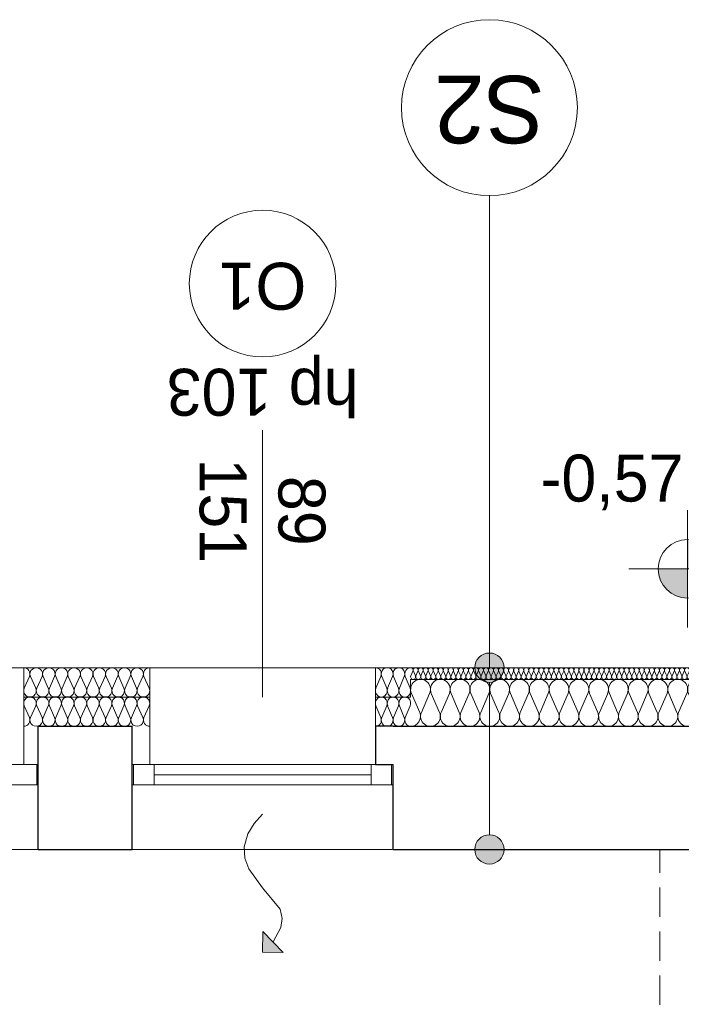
# Model space of a CAD drawing. Extents: x -440864 to -355682, y 13652 to 155872.
# Tile 120 of 179: x -372845 to -370588, y 36145 to 39502. Entities that reach past the tile are written whole.
import ezdxf

# ---------------------------------------------------------------- set-up
doc = ezdxf.new("R2010")
doc.units = 0
doc.header["$MEASUREMENT"] = 0
doc.linetypes.add('Krawędzie ukryte', pattern=[150, 100, -50])
for name, color, linetype in [('#podkład', 252, 'Continuous'), ('A-Okna', 252, 'Continuous'), ('Arch ocieplenie', 252, 'Continuous'), ('Arch opisy', 252, 'Continuous'), ('Inwent Izolacje', 252, 'Continuous'), ('INWENT RZĘDNE', 252, 'Continuous')]:
    doc.layers.add(name, color=color, linetype=linetype)
for name, color, linetype, lineweight in [('A-Okna_Nr_Pióra__9', 252, 'Continuous', 13), ('Arch ocieplenie_Nr_Pióra__9', 252, 'Continuous', 13), ('Arch opisy okien_Nr_Pióra__9', 252, 'Continuous', 13), ('Arch opisy_Nr_Pióra__1', 252, 'Continuous', 25), ('Arch opisy_Nr_Pióra__21', 252, 'Continuous', 9), ('Arch opisy_Nr_Pióra__9', 252, 'Continuous', 13), ('Arch wykończenie_Nr_Pióra__3', 252, 'Continuous', 18), ('Inwent Izolacje_Nr_Pióra__2', 252, 'Continuous', 13), ('INWENT RZĘDNE_Nr_Pióra__21', 252, 'Continuous', 9), ('INWENT. OKNA_Nr_Pióra__21', 252, 'Continuous', 9), ('INWENT. OKNA_Nr_Pióra__5', 252, 'Continuous', 13), ('INWENT.ŚCIANY_Nr_Pióra__1', 252, 'Continuous', 25), ('INWENT.ŚCIANY_Nr_Pióra__2', 252, 'Continuous', 13), ('INWENT.ŚCIANY_Nr_Pióra__21', 252, 'Continuous', 9), ('Istniejące stropy_Nr_Pióra__5', 252, 'Continuous', 13)]:
    doc.layers.add(name, color=color, linetype=linetype, lineweight=lineweight)
doc.styles.add('GENERATED_STYLE_10', font='arial.ttf')
doc.styles.add('GENERATED_STYLE_2', font='txt')
doc.styles.add('GENERATED_STYLE_5', font='txt')

# ---------------------------------------------------------------- blocks, each defined once
blk = doc.blocks.new('Izolacja cieplna 14_21', base_point=(-419904.9, 37292.6))
at = {"layer": 'Arch ocieplenie_Nr_Pióra__9', "linetype": 'Continuous'}
for p, q in [((-420977.1, 37280.7), (-420984.2, 37264.5)), ((-420968.5, 37264.5), (-420975.7, 37280.7)), ((-420960, 37280.7), (-420967.1, 37264.5)), ((-420951.4, 37264.5), (-420958.5, 37280.7)), ((-420942.8, 37280.7), (-420949.9, 37264.5)), ((-420934.2, 37264.5), (-420941.4, 37280.7)), ((-420925.7, 37280.7), (-420932.8, 37264.5)), ((-420917.1, 37264.5), (-420924.2, 37280.7)), ((-420908.5, 37280.7), (-420915.7, 37264.5)), ((-420900, 37264.5), (-420907.1, 37280.7)), ((-420891.4, 37280.7), (-420898.5, 37264.5)), ((-420882.8, 37264.5), (-420889.9, 37280.7)), ((-420874.2, 37280.7), (-420881.4, 37264.5)), ((-420865.7, 37264.5), (-420872.8, 37280.7)), ((-420857.1, 37280.7), (-420864.2, 37264.5)), ((-420848.5, 37264.5), (-420855.7, 37280.7)), ((-420840, 37280.7), (-420847.1, 37264.5)), ((-420831.4, 37264.5), (-420838.5, 37280.7)), ((-420822.8, 37280.7), (-420829.9, 37264.5)), ((-420814.2, 37264.5), (-420821.4, 37280.7)), ((-420805.7, 37280.7), (-420812.8, 37264.5)), ((-420797.1, 37264.5), (-420804.2, 37280.7)), ((-420788.5, 37280.7), (-420795.7, 37264.5)), ((-420780, 37264.5), (-420787.1, 37280.7)), ((-420771.4, 37280.7), (-420778.5, 37264.5)), ((-420762.8, 37264.5), (-420769.9, 37280.7)), ((-420754.2, 37280.7), (-420761.4, 37264.5)), ((-420745.7, 37264.5), (-420752.8, 37280.7)), ((-420737.1, 37280.7), (-420744.2, 37264.5)), ((-420728.5, 37264.5), (-420735.7, 37280.7)), ((-420720, 37280.7), (-420727.1, 37264.5)), ((-420711.4, 37264.5), (-420718.5, 37280.7)), ((-420702.8, 37280.7), (-420709.9, 37264.5)), ((-420694.2, 37264.5), (-420701.4, 37280.7)), ((-420685.7, 37280.7), (-420692.8, 37264.5)), ((-420677.1, 37264.5), (-420684.2, 37280.7)), ((-420668.5, 37280.7), (-420675.7, 37264.5)), ((-420660, 37264.5), (-420667.1, 37280.7)), ((-420651.4, 37280.7), (-420658.5, 37264.5)), ((-420642.8, 37264.5), (-420649.9, 37280.7)), ((-420634.2, 37280.7), (-420641.4, 37264.5)), ((-420625.7, 37264.5), (-420632.8, 37280.7)), ((-420617.1, 37280.7), (-420624.2, 37264.5)), ((-420608.5, 37264.5), (-420615.7, 37280.7)), ((-420600, 37280.7), (-420607.1, 37264.5)), ((-420591.4, 37264.5), (-420598.5, 37280.7)), ((-420582.8, 37280.7), (-420589.9, 37264.5)), ((-420574.2, 37264.5), (-420581.4, 37280.7)), ((-420565.7, 37280.7), (-420572.8, 37264.5)), ((-420557.1, 37264.5), (-420564.2, 37280.7)), ((-420548.5, 37280.7), (-420555.7, 37264.5)), ((-420540, 37264.5), (-420547.1, 37280.7)), ((-420531.4, 37280.7), (-420538.5, 37264.5)), ((-420522.8, 37264.5), (-420529.9, 37280.7)), ((-420514.2, 37280.7), (-420521.4, 37264.5)), ((-420505.7, 37264.5), (-420512.8, 37280.7)), ((-420497.1, 37280.7), (-420504.2, 37264.5)), ((-420488.5, 37264.5), (-420495.7, 37280.7)), ((-420480, 37280.7), (-420487.1, 37264.5)), ((-420471.4, 37264.5), (-420478.5, 37280.7)), ((-420462.8, 37280.7), (-420469.9, 37264.5)), ((-420454.2, 37264.5), (-420461.4, 37280.7)), ((-420445.7, 37280.7), (-420452.8, 37264.5)), ((-420437.1, 37264.5), (-420444.2, 37280.7)), ((-420428.5, 37280.7), (-420435.7, 37264.5)), ((-420420, 37264.5), (-420427.1, 37280.7)), ((-420411.4, 37280.7), (-420418.5, 37264.5)), ((-420402.8, 37264.5), (-420409.9, 37280.7)), ((-420394.2, 37280.7), (-420401.4, 37264.5)), ((-420385.7, 37264.5), (-420392.8, 37280.7)), ((-420377.1, 37280.7), (-420384.2, 37264.5)), ((-420368.5, 37264.5), (-420375.7, 37280.7)), ((-420360, 37280.7), (-420367.1, 37264.5)), ((-420351.4, 37264.5), (-420358.5, 37280.7)), ((-420342.8, 37280.7), (-420349.9, 37264.5)), ((-420334.2, 37264.5), (-420341.4, 37280.7)), ((-420325.7, 37280.7), (-420332.8, 37264.5)), ((-420317.1, 37264.5), (-420324.2, 37280.7)), ((-420308.5, 37280.7), (-420315.7, 37264.5)), ((-420300, 37264.5), (-420307.1, 37280.7)), ((-420291.4, 37280.7), (-420298.5, 37264.5)), ((-420282.8, 37264.5), (-420289.9, 37280.7)), ((-420274.2, 37280.7), (-420281.4, 37264.5)), ((-420265.7, 37264.5), (-420272.8, 37280.7)), ((-420257.1, 37280.7), (-420264.2, 37264.5)), ((-420248.5, 37264.5), (-420255.7, 37280.7)), ((-420240, 37280.7), (-420247.1, 37264.5)), ((-420231.4, 37264.5), (-420238.5, 37280.7)), ((-420222.8, 37280.7), (-420229.9, 37264.5)), ((-420214.2, 37264.5), (-420221.4, 37280.7)), ((-420205.7, 37280.7), (-420212.8, 37264.5)), ((-420197.1, 37264.5), (-420204.2, 37280.7)), ((-420188.5, 37280.7), (-420195.7, 37264.5)), ((-420180, 37264.5), (-420187.1, 37280.7)), ((-420171.4, 37280.7), (-420178.5, 37264.5)), ((-420162.8, 37264.5), (-420169.9, 37280.7)), ((-420154.2, 37280.7), (-420161.4, 37264.5)), ((-420145.7, 37264.5), (-420152.8, 37280.7)), ((-420137.1, 37280.7), (-420144.2, 37264.5)), ((-420128.5, 37264.5), (-420135.7, 37280.7)), ((-420120, 37280.7), (-420127.1, 37264.5)), ((-420111.4, 37264.5), (-420118.5, 37280.7)), ((-420102.8, 37280.7), (-420109.9, 37264.5)), ((-420094.2, 37264.5), (-420101.4, 37280.7)), ((-420085.7, 37280.7), (-420092.8, 37264.5)), ((-420077.1, 37264.5), (-420084.2, 37280.7)), ((-420068.5, 37280.7), (-420075.7, 37264.5)), ((-420060, 37264.5), (-420067.1, 37280.7)), ((-420051.4, 37280.7), (-420058.5, 37264.5)), ((-420042.8, 37264.5), (-420049.9, 37280.7)), ((-420034.2, 37280.7), (-420041.4, 37264.5)), ((-420025.7, 37264.5), (-420032.8, 37280.7)), ((-420017.1, 37280.7), (-420024.2, 37264.5)), ((-420008.5, 37264.5), (-420015.7, 37280.7)), ((-420000, 37280.7), (-420007.1, 37264.5)), ((-419991.4, 37264.5), (-419998.5, 37280.7)), ((-419982.8, 37280.7), (-419989.9, 37264.5)), ((-419974.2, 37264.5), (-419981.4, 37280.7)), ((-419965.7, 37280.7), (-419972.8, 37264.5)), ((-419957.1, 37264.5), (-419964.2, 37280.7)), ((-419948.5, 37280.7), (-419955.7, 37264.5)), ((-419940, 37264.5), (-419947.1, 37280.7)), ((-419931.4, 37280.7), (-419938.5, 37264.5)), ((-419922.8, 37264.5), (-419929.9, 37280.7)), ((-419914.2, 37280.7), (-419921.4, 37264.5)), ((-419905.7, 37264.5), (-419912.8, 37280.7))]:
    blk.add_line(p, q, dxfattribs=at)
for centre, start_param, end_param in [((-420984.9, 37284.1), 2.7288, 4.712389), ((-420967.8, 37284.1), 2.7288, 6.695979), ((-420950.7, 37284.1), 2.7288, 6.695979), ((-420933.5, 37284.1), 2.7288, 6.695979), ((-420916.4, 37284.1), 2.7288, 6.695979), ((-420899.2, 37284.1), 2.7288, 6.695979), ((-420882.1, 37284.1), 2.7288, 6.695979), ((-420864.9, 37284.1), 2.7288, 6.695979), ((-420847.8, 37284.1), 2.7288, 6.695979), ((-420830.7, 37284.1), 2.7288, 6.695979), ((-420813.5, 37284.1), 2.7288, 6.695979), ((-420796.4, 37284.1), 2.7288, 6.695979), ((-420779.2, 37284.1), 2.7288, 6.695979), ((-420762.1, 37284.1), 2.7288, 6.695979), ((-420744.9, 37284.1), 2.7288, 6.695979), ((-420727.8, 37284.1), 2.7288, 6.695979), ((-420710.7, 37284.1), 2.7288, 6.695979), ((-420693.5, 37284.1), 2.7288, 6.695979), ((-420676.4, 37284.1), 2.7288, 6.695979), ((-420659.2, 37284.1), 2.7288, 6.695979), ((-420642.1, 37284.1), 2.7288, 6.695979), ((-420624.9, 37284.1), 2.7288, 6.695979), ((-420607.8, 37284.1), 2.7288, 6.695979), ((-420590.7, 37284.1), 2.7288, 6.695979), ((-420573.5, 37284.1), 2.7288, 6.695979), ((-420556.4, 37284.1), 2.7288, 6.695979), ((-420539.2, 37284.1), 2.7288, 6.695979), ((-420522.1, 37284.1), 2.7288, 6.695979), ((-420504.9, 37284.1), 2.7288, 6.695979), ((-420487.8, 37284.1), 2.7288, 6.695979), ((-420470.7, 37284.1), 2.7288, 6.695979), ((-420453.5, 37284.1), 2.7288, 6.695979), ((-420436.4, 37284.1), 2.7288, 6.695979), ((-420419.2, 37284.1), 2.7288, 6.695979), ((-420402.1, 37284.1), 2.7288, 6.695979), ((-420384.9, 37284.1), 2.7288, 6.695979), ((-420367.8, 37284.1), 2.7288, 6.695979), ((-420350.7, 37284.1), 2.7288, 6.695979), ((-420333.5, 37284.1), 2.7288, 6.695979), ((-420316.4, 37284.1), 2.7288, 6.695979), ((-420299.2, 37284.1), 2.7288, 6.695979), ((-420282.1, 37284.1), 2.7288, 6.695979), ((-420264.9, 37284.1), 2.7288, 6.695979), ((-420247.8, 37284.1), 2.7288, 6.695979), ((-420230.7, 37284.1), 2.7288, 6.695979), ((-420213.5, 37284.1), 2.7288, 6.695979), ((-420196.4, 37284.1), 2.7288, 6.695979), ((-420179.2, 37284.1), 2.7288, 6.695979), ((-420162.1, 37284.1), 2.7288, 6.695979), ((-420144.9, 37284.1), 2.7288, 6.695979), ((-420127.8, 37284.1), 2.7288, 6.695979), ((-420110.7, 37284.1), 2.7288, 6.695979), ((-420093.5, 37284.1), 2.7288, 6.695979), ((-420076.4, 37284.1), 2.7288, 6.695979), ((-420059.2, 37284.1), 2.7288, 6.695979), ((-420042.1, 37284.1), 2.7288, 6.695979), ((-420024.9, 37284.1), 2.7288, 6.695979), ((-420007.8, 37284.1), 2.7288, 6.695979), ((-419990.7, 37284.1), 2.7288, 6.695979), ((-419973.5, 37284.1), 2.7288, 6.695979), ((-419956.4, 37284.1), 2.7288, 6.695979), ((-419939.2, 37284.1), 2.7288, 6.695979), ((-419922.1, 37284.1), 2.7288, 6.695979), ((-419904.9, 37284.1), 4.712389, 6.695979), ((-420976.4, 37261.1), 5.870392, 9.837571), ((-420959.2, 37261.1), 5.870392, 9.837571), ((-420942.1, 37261.1), 5.870392, 9.837571), ((-420924.9, 37261.1), 5.870392, 9.837571), ((-420907.8, 37261.1), 5.870392, 9.837571), ((-420890.7, 37261.1), 5.870392, 9.837571), ((-420873.5, 37261.1), 5.870392, 9.837571), ((-420856.4, 37261.1), 5.870392, 9.837571), ((-420839.2, 37261.1), 5.870392, 9.837571), ((-420822.1, 37261.1), 5.870392, 9.837571), ((-420804.9, 37261.1), 5.870392, 9.837571), ((-420787.8, 37261.1), 5.870392, 9.837571), ((-420770.7, 37261.1), 5.870392, 9.837571), ((-420753.5, 37261.1), 5.870392, 9.837571), ((-420736.4, 37261.1), 5.870392, 9.837571), ((-420719.2, 37261.1), 5.870392, 9.837571), ((-420702.1, 37261.1), 5.870392, 9.837571), ((-420684.9, 37261.1), 5.870392, 9.837571), ((-420667.8, 37261.1), 5.870392, 9.837571), ((-420650.7, 37261.1), 5.870392, 9.837571), ((-420633.5, 37261.1), 5.870392, 9.837571), ((-420616.4, 37261.1), 5.870392, 9.837571), ((-420599.2, 37261.1), 5.870392, 9.837571), ((-420582.1, 37261.1), 5.870392, 9.837571), ((-420564.9, 37261.1), 5.870392, 9.837571), ((-420547.8, 37261.1), 5.870392, 9.837571), ((-420530.7, 37261.1), 5.870392, 9.837571), ((-420513.5, 37261.1), 5.870392, 9.837571), ((-420496.4, 37261.1), 5.870392, 9.837571), ((-420479.2, 37261.1), 5.870392, 9.837571), ((-420462.1, 37261.1), 5.870392, 9.837571), ((-420444.9, 37261.1), 5.870392, 9.837571), ((-420427.8, 37261.1), 5.870392, 9.837571), ((-420410.7, 37261.1), 5.870392, 9.837571), ((-420393.5, 37261.1), 5.870392, 9.837571), ((-420376.4, 37261.1), 5.870392, 9.837571), ((-420359.2, 37261.1), 5.870392, 9.837571), ((-420342.1, 37261.1), 5.870392, 9.837571), ((-420324.9, 37261.1), 5.870392, 9.837571), ((-420307.8, 37261.1), 5.870392, 9.837571), ((-420290.7, 37261.1), 5.870392, 9.837571), ((-420273.5, 37261.1), 5.870392, 9.837571), ((-420256.4, 37261.1), 5.870392, 9.837571), ((-420239.2, 37261.1), 5.870392, 9.837571), ((-420222.1, 37261.1), 5.870392, 9.837571), ((-420204.9, 37261.1), 5.870392, 9.837571), ((-420187.8, 37261.1), 5.870392, 9.837571), ((-420170.7, 37261.1), 5.870392, 9.837571), ((-420153.5, 37261.1), 5.870392, 9.837571), ((-420136.4, 37261.1), 5.870392, 9.837571), ((-420119.2, 37261.1), 5.870392, 9.837571), ((-420102.1, 37261.1), 5.870392, 9.837571), ((-420084.9, 37261.1), 5.870392, 9.837571), ((-420067.8, 37261.1), 5.870392, 9.837571), ((-420050.7, 37261.1), 5.870392, 9.837571), ((-420033.5, 37261.1), 5.870392, 9.837571), ((-420016.4, 37261.1), 5.870392, 9.837571), ((-419999.2, 37261.1), 5.870392, 9.837571), ((-419982.1, 37261.1), 5.870392, 9.837571), ((-419964.9, 37261.1), 5.870392, 9.837571), ((-419947.8, 37261.1), 5.870392, 9.837571), ((-419930.7, 37261.1), 5.870392, 9.837571), ((-419913.5, 37261.1), 5.870392, 9.837571)]:
    blk.add_ellipse(centre, major_axis=(-8.57, 0), ratio=0.992498, start_param=start_param, end_param=end_param, dxfattribs=at)
blk = doc.blocks.new('Izolacja cieplna 14_27', base_point=(-421874.9, 37292.6))
at = {"layer": 'Arch ocieplenie_Nr_Pióra__9', "linetype": 'Continuous'}
for p, q in [((-422285.3, 37262.8), (-422303.1, 37222.4)), ((-422263.8, 37222.4), (-422281.6, 37262.8)), ((-422242.3, 37262.8), (-422260.1, 37222.4)), ((-422220.8, 37222.4), (-422238.6, 37262.8)), ((-422199.3, 37262.8), (-422217.1, 37222.4)), ((-422177.8, 37222.4), (-422195.6, 37262.8)), ((-422156.3, 37262.8), (-422174.1, 37222.4)), ((-422134.8, 37222.4), (-422152.6, 37262.8)), ((-422113.3, 37262.8), (-422131.1, 37222.4)), ((-422091.8, 37222.4), (-422109.6, 37262.8)), ((-422070.3, 37262.8), (-422088.1, 37222.4)), ((-422048.8, 37222.4), (-422066.6, 37262.8)), ((-422027.3, 37262.8), (-422045.1, 37222.4)), ((-422005.8, 37222.4), (-422023.6, 37262.8)), ((-421984.3, 37262.8), (-422002.1, 37222.4)), ((-421962.8, 37222.4), (-421980.6, 37262.8)), ((-421941.3, 37262.8), (-421959.1, 37222.4)), ((-421919.8, 37222.4), (-421937.6, 37262.8)), ((-421898.3, 37262.8), (-421916.1, 37222.4)), ((-421876.8, 37222.4), (-421894.6, 37262.8))]:
    blk.add_line(p, q, dxfattribs=at)
for centre, start_param, end_param in [((-422304.9, 37271.3), 2.7288, 4.712389), ((-422261.9, 37271.3), 2.7288, 6.695979), ((-422218.9, 37271.3), 2.7288, 6.695979), ((-422175.9, 37271.3), 2.7288, 6.695979), ((-422132.9, 37271.3), 2.7288, 6.695979), ((-422089.9, 37271.3), 2.7288, 6.695979), ((-422046.9, 37271.3), 2.7288, 6.695979), ((-422003.9, 37271.3), 2.7288, 6.695979), ((-421960.9, 37271.3), 2.7288, 6.695979), ((-421917.9, 37271.3), 2.7288, 6.695979), ((-421874.9, 37271.3), 4.712389, 6.695979), ((-422283.4, 37213.9), 5.870392, 9.837571), ((-422240.4, 37213.9), 5.870392, 9.837571), ((-422197.4, 37213.9), 5.870392, 9.837571), ((-422154.4, 37213.9), 5.870392, 9.837571), ((-422111.4, 37213.9), 5.870392, 9.837571), ((-422068.4, 37213.9), 5.870392, 9.837571), ((-422025.4, 37213.9), 5.870392, 9.837571), ((-421982.4, 37213.9), 5.870392, 9.837571), ((-421939.4, 37213.9), 5.870392, 9.837571), ((-421896.4, 37213.9), 5.870392, 9.837571)]:
    blk.add_ellipse(centre, major_axis=(-21.5, 0), ratio=0.9892, start_param=start_param, end_param=end_param, dxfattribs=at)
blk = doc.blocks.new('Izolacja cieplna 14_28', base_point=(-420984.9, 37292.6))
at = {"layer": 'Arch ocieplenie_Nr_Pióra__9', "linetype": 'Continuous'}
for p, q in [((-421086.6, 37262.8), (-421103.3, 37222.4)), ((-421066.6, 37222.4), (-421083.3, 37262.8)), ((-421046.6, 37262.8), (-421063.3, 37222.4)), ((-421026.6, 37222.4), (-421043.3, 37262.8)), ((-421006.6, 37262.8), (-421023.3, 37222.4)), ((-420986.6, 37222.4), (-421003.3, 37262.8))]:
    blk.add_line(p, q, dxfattribs=at)
for centre, start_param, end_param in [((-421104.9, 37271.3), 1.158004, 3.141593), ((-421064.9, 37271.3), 1.158004, 5.125183), ((-421024.9, 37271.3), 1.158004, 5.125183), ((-420984.9, 37271.3), 3.141593, 5.125182), ((-421084.9, 37213.9), 4.299595, 8.266775), ((-421044.9, 37213.9), 4.299595, 8.266775), ((-421004.9, 37213.9), 4.299595, 8.266775)]:
    blk.add_ellipse(centre, major_axis=(0, -21.3), ratio=0.940389, start_param=start_param, end_param=end_param, dxfattribs=at)
blk = doc.blocks.new('Izolacja cieplna 14_272', base_point=(-420984.9, 37092.6))
at = {"layer": 'Inwent Izolacje_Nr_Pióra__2', "linetype": 'Continuous'}
for p, q in [((-420982.1, 37204.9), (-420954, 37140.3)), ((-420948.4, 37140.3), (-420920.3, 37204.9)), ((-420914.6, 37204.9), (-420886.5, 37140.3)), ((-420880.9, 37140.3), (-420852.8, 37204.9)), ((-420847.1, 37204.9), (-420819, 37140.3)), ((-420813.4, 37140.3), (-420785.3, 37204.9)), ((-420779.6, 37204.9), (-420751.5, 37140.3)), ((-420745.9, 37140.3), (-420717.8, 37204.9)), ((-420712.1, 37204.9), (-420684, 37140.3)), ((-420678.4, 37140.3), (-420650.3, 37204.9)), ((-420644.6, 37204.9), (-420616.5, 37140.3)), ((-420610.9, 37140.3), (-420582.8, 37204.9)), ((-420577.1, 37204.9), (-420549, 37140.3)), ((-420543.4, 37140.3), (-420515.3, 37204.9)), ((-420509.6, 37204.9), (-420481.5, 37140.3)), ((-420475.9, 37140.3), (-420447.8, 37204.9)), ((-420442.1, 37204.9), (-420414, 37140.3)), ((-420408.4, 37140.3), (-420380.3, 37204.9)), ((-420374.6, 37204.9), (-420346.5, 37140.3)), ((-420340.9, 37140.3), (-420312.8, 37204.9)), ((-420307.1, 37204.9), (-420279, 37140.3)), ((-420273.4, 37140.3), (-420245.3, 37204.9)), ((-420239.6, 37204.9), (-420211.5, 37140.3)), ((-420205.9, 37140.3), (-420177.8, 37204.9)), ((-420172.1, 37204.9), (-420144, 37140.3)), ((-420138.4, 37140.3), (-420110.3, 37204.9)), ((-420104.6, 37204.9), (-420076.5, 37140.3)), ((-420070.9, 37140.3), (-420042.8, 37204.9)), ((-420037.1, 37204.9), (-420009, 37140.3)), ((-420003.4, 37140.3), (-419975.3, 37204.9)), ((-419969.6, 37204.9), (-419941.5, 37140.3)), ((-419935.9, 37140.3), (-419907.8, 37204.9))]:
    blk.add_line(p, q, dxfattribs=at)
for centre, start_param, end_param in [((-420951.2, 37218.6), 4.299595, 8.266775), ((-420883.7, 37218.6), 4.299595, 8.266775), ((-420816.2, 37218.6), 4.299595, 8.266775), ((-420748.7, 37218.6), 4.299595, 8.266775), ((-420681.2, 37218.6), 4.299595, 8.266775), ((-420613.7, 37218.6), 4.299595, 8.266775), ((-420546.2, 37218.6), 4.299595, 8.266775), ((-420478.7, 37218.6), 4.299595, 8.266775), ((-420411.2, 37218.6), 4.299595, 8.266775), ((-420343.7, 37218.6), 4.299595, 8.266775), ((-420276.2, 37218.6), 4.299595, 8.266775), ((-420208.7, 37218.6), 4.299595, 8.266775), ((-420141.2, 37218.6), 4.299595, 8.266775), ((-420073.7, 37218.6), 4.299595, 8.266775), ((-420006.2, 37218.6), 4.299595, 8.266775), ((-419938.7, 37218.6), 4.299595, 8.266775), ((-420984.9, 37126.6), 3.141593, 5.125182), ((-420917.4, 37126.6), 1.158004, 5.125183), ((-420849.9, 37126.6), 1.158004, 5.125183), ((-420782.4, 37126.6), 1.158004, 5.125183), ((-420714.9, 37126.6), 1.158004, 5.125183), ((-420647.4, 37126.6), 1.158004, 5.125183), ((-420579.9, 37126.6), 1.158004, 5.125183), ((-420512.4, 37126.6), 1.158004, 5.125183), ((-420444.9, 37126.6), 1.158004, 5.125183), ((-420377.4, 37126.6), 1.158004, 5.125183), ((-420309.9, 37126.6), 1.158004, 5.125183), ((-420242.4, 37126.6), 1.158004, 5.125183), ((-420174.9, 37126.6), 1.158004, 5.125183), ((-420107.4, 37126.6), 1.158004, 5.125183), ((-420039.9, 37126.6), 1.158004, 5.125183), ((-419972.4, 37126.6), 1.158004, 5.125183), ((-419904.9, 37126.6), 1.158004, 3.141593)]:
    blk.add_ellipse(centre, major_axis=(0, 34), ratio=0.991816, start_param=start_param, end_param=end_param, dxfattribs=at)
blk = doc.blocks.new('Izolacja cieplna 14_279', base_point=(-422304.9, 37092.6))
at = {"layer": 'Inwent Izolacje_Nr_Pióra__2', "linetype": 'Continuous'}
for p, q in [((-422303.1, 37162.8), (-422285.3, 37122.4)), ((-422281.6, 37122.4), (-422263.8, 37162.8)), ((-422260.1, 37162.8), (-422242.3, 37122.4)), ((-422238.6, 37122.4), (-422220.8, 37162.8)), ((-422217.1, 37162.8), (-422199.3, 37122.4)), ((-422195.6, 37122.4), (-422177.8, 37162.8)), ((-422174.1, 37162.8), (-422156.3, 37122.4)), ((-422152.6, 37122.4), (-422134.8, 37162.8)), ((-422131.1, 37162.8), (-422113.3, 37122.4)), ((-422109.6, 37122.4), (-422091.8, 37162.8)), ((-422088.1, 37162.8), (-422070.3, 37122.4)), ((-422066.6, 37122.4), (-422048.8, 37162.8)), ((-422045.1, 37162.8), (-422027.3, 37122.4)), ((-422023.6, 37122.4), (-422005.8, 37162.8)), ((-422002.1, 37162.8), (-421984.3, 37122.4)), ((-421980.6, 37122.4), (-421962.8, 37162.8)), ((-421959.1, 37162.8), (-421941.3, 37122.4)), ((-421937.6, 37122.4), (-421919.8, 37162.8)), ((-421916.1, 37162.8), (-421898.3, 37122.4)), ((-421894.6, 37122.4), (-421876.8, 37162.8))]:
    blk.add_line(p, q, dxfattribs=at)
for centre, start_param, end_param in [((-422283.4, 37171.3), 5.870392, 9.837571), ((-422240.4, 37171.3), 5.870392, 9.837571), ((-422197.4, 37171.3), 5.870392, 9.837571), ((-422154.4, 37171.3), 5.870392, 9.837571), ((-422111.4, 37171.3), 5.870392, 9.837571), ((-422068.4, 37171.3), 5.870392, 9.837571), ((-422025.4, 37171.3), 5.870392, 9.837571), ((-421982.4, 37171.3), 5.870392, 9.837571), ((-421939.4, 37171.3), 5.870392, 9.837571), ((-421896.4, 37171.3), 5.870392, 9.837571), ((-422304.9, 37113.9), 4.712389, 6.695979), ((-422261.9, 37113.9), 2.7288, 6.695979), ((-422218.9, 37113.9), 2.7288, 6.695979), ((-422175.9, 37113.9), 2.7288, 6.695979), ((-422132.9, 37113.9), 2.7288, 6.695979), ((-422089.9, 37113.9), 2.7288, 6.695979), ((-422046.9, 37113.9), 2.7288, 6.695979), ((-422003.9, 37113.9), 2.7288, 6.695979), ((-421960.9, 37113.9), 2.7288, 6.695979), ((-421917.9, 37113.9), 2.7288, 6.695979), ((-421874.9, 37113.9), 2.7288, 4.712389)]:
    blk.add_ellipse(centre, major_axis=(21.5, 0), ratio=0.9892, start_param=start_param, end_param=end_param, dxfattribs=at)
blk = doc.blocks.new('Izolacja cieplna 14_280', base_point=(-421104.9, 37092.6))
at = {"layer": 'Inwent Izolacje_Nr_Pióra__2', "linetype": 'Continuous'}
for p, q in [((-421103.3, 37162.8), (-421086.6, 37122.4)), ((-421083.3, 37122.4), (-421066.6, 37162.8)), ((-421063.3, 37162.8), (-421046.6, 37122.4)), ((-421043.3, 37122.4), (-421026.6, 37162.8)), ((-421023.3, 37162.8), (-421006.6, 37122.4)), ((-421003.3, 37122.4), (-420986.6, 37162.8))]:
    blk.add_line(p, q, dxfattribs=at)
for centre, start_param, end_param in [((-421084.9, 37171.3), 4.299595, 8.266775), ((-421044.9, 37171.3), 4.299595, 8.266775), ((-421004.9, 37171.3), 4.299595, 8.266775), ((-421104.9, 37113.9), 3.141593, 5.125182), ((-421064.9, 37113.9), 1.158004, 5.125183), ((-421024.9, 37113.9), 1.158004, 5.125183), ((-420984.9, 37113.9), 1.158004, 3.141593)]:
    blk.add_ellipse(centre, major_axis=(0, 21.3), ratio=0.940388, start_param=start_param, end_param=end_param, dxfattribs=at)
blk = doc.blocks.new('Krzywa_10', base_point=(-421489.9, 36792.6))
at = {"layer": 'A-Okna_Nr_Pióra__9', "linetype": 'Continuous'}
blk.add_hatch(color=256, dxfattribs=at).paths.add_polyline_path([(-421489.9, 36322), (-421489.5, 36392.7), (-421419.2, 36321.6)], flags=0)
for p, q in [((-421489.9, 36322), (-421489.5, 36392.7)), ((-421489.5, 36392.7), (-421419.2, 36321.6)), ((-421489.9, 36322), (-421419.2, 36321.6))]:
    blk.add_line(p, q, dxfattribs=at)
at = {"layer": 'A-Okna_Nr_Pióra__9', "linetype": 'Continuous', "flags": 128}
blk.add_lwpolyline([(-421489.9, 36792.6), (-421519.1, 36761.5), (-421540.4, 36726.4), (-421552.6, 36681.7), (-421550, 36643), (-421537.1, 36606.5), (-421489.9, 36542), (-421430.3, 36468.7), (-421423.2, 36436.7), (-421427.2, 36406.9), (-421454.4, 36357.2)], dxfattribs=at)
blk = doc.blocks.new('Koty wysokościowe_6', base_point=(-420040.4, 37629.4))
at = {"layer": 'INWENT RZĘDNE_Nr_Pióra__21', "linetype": 'Continuous'}
for points in [[(-420040.4, 37629.4), (-419940.4, 37629.4), (-419948, 37667.7), (-419969.7, 37700.1), (-420002.2, 37721.8), (-420040.4, 37729.4)], [(-420040.4, 37629.4), (-420140.4, 37629.4), (-420132.8, 37591.2), (-420111.1, 37558.7), (-420078.7, 37537), (-420040.4, 37529.4)]]:
    blk.add_hatch(color=256, dxfattribs=at).paths.add_polyline_path(points, flags=0)
for p, q in [((-420040.4, 37429.4), (-420040.4, 37829.4)), ((-420240.4, 37629.4), (-419840.4, 37629.4))]:
    blk.add_line(p, q, dxfattribs=at)
blk.add_circle((-420040.4, 37629.4), 100, dxfattribs=at)
at = {"layer": 'INWENT RZĘDNE_Nr_Pióra__21', "insert": (-420541.9, 37829.4), "char_height": 160, "attachment_point": 7, "style": 'GENERATED_STYLE_2'}
blk.add_mtext('{-0,57}', dxfattribs=at)
blk = doc.blocks.new('Linia_70', base_point=(-420716.2, 37292.6))
at = {"layer": 'Arch opisy_Nr_Pióra__21', "linetype": 'Continuous'}
blk.add_line((-420716.2, 37292.6), (-420716.2, 38902.4), dxfattribs=at)
blk.add_circle((-420716.2, 39202.4), 300, dxfattribs=at)
blk = doc.blocks.new('Linia_71', base_point=(-420716.2, 36672.6))
at = {"layer": 'Arch opisy_Nr_Pióra__21', "linetype": 'Continuous'}
for points in [[(-420666.2, 37292.6), (-420670, 37311.7), (-420680.8, 37328), (-420697, 37338.8), (-420716.2, 37342.6), (-420735.3, 37338.8), (-420751.5, 37328), (-420762.3, 37311.7), (-420766.2, 37292.6), (-420762.3, 37273.5), (-420751.5, 37257.3), (-420735.3, 37246.4), (-420716.2, 37242.6), (-420697, 37246.4), (-420680.8, 37257.3), (-420670, 37273.5)], [(-420666.2, 36672.6), (-420670, 36691.7), (-420680.8, 36708), (-420697, 36718.8), (-420716.2, 36722.6), (-420735.3, 36718.8), (-420751.5, 36708), (-420762.3, 36691.7), (-420766.2, 36672.6), (-420762.3, 36653.5), (-420751.5, 36637.3), (-420735.3, 36626.4), (-420716.2, 36622.6), (-420697, 36626.4), (-420680.8, 36637.3), (-420670, 36653.5)]]:
    blk.add_hatch(color=256, dxfattribs=at).paths.add_polyline_path(points, flags=0)
blk.add_line((-420716.2, 36722.6), (-420716.2, 37242.6), dxfattribs=at)
for centre in [(-420716.2, 37292.6), (-420716.2, 36672.6)]:
    blk.add_circle(centre, 50, dxfattribs=at)
blk = doc.blocks.new('parter')
at = {"layer": 'Arch opisy_Nr_Pióra__9', "color": 252, "linetype": 'Continuous'}
blk.add_circle((-421489.9, 38602.6), 250, dxfattribs=at)
at = {"layer": 'Arch wykończenie_Nr_Pióra__3', "color": 252, "linetype": 'Continuous'}
for p, q in [((-422304.9, 37292.6), (-422304.9, 36962.6)), ((-421874.9, 37292.6), (-422304.9, 37292.6)), ((-421874.9, 37292.6), (-421874.9, 36962.6)), ((-421104.9, 37292.6), (-421104.9, 37092.6)), ((-419410.9, 37292.6), (-421104.9, 37292.6))]:
    blk.add_line(p, q, dxfattribs=at)
at = {"layer": 'INWENT. OKNA_Nr_Pióra__5', "color": 252, "linetype": 'Continuous'}
for p, q in [((-421489.9, 37192.6), (-421489.9, 38102.6)), ((-422254.9, 36962.6), (-423144.9, 36962.6)), ((-422259.9, 36892.6), (-422259.9, 36962.6)), ((-421044.9, 36962.6), (-421934.9, 36962.6)), ((-421929.9, 36892.6), (-421929.9, 36962.6)), ((-421859.9, 36892.6), (-421859.9, 36962.6)), ((-421119.9, 36892.6), (-421119.9, 36962.6)), ((-421049.9, 36892.6), (-421049.9, 36962.6)), ((-421119.9, 36927.6), (-421859.9, 36927.6)), ((-422254.9, 36892.6), (-423144.9, 36892.6)), ((-421044.9, 36892.6), (-421934.9, 36892.6))]:
    blk.add_line(p, q, dxfattribs=at)
at = {"layer": 'INWENT.ŚCIANY_Nr_Pióra__1', "color": 252, "linetype": 'Continuous'}
for p, q in [((-422254.9, 36672.6), (-422254.9, 37092.6)), ((-422254.9, 37092.6), (-421934.9, 37092.6)), ((-421934.9, 36672.6), (-421934.9, 37092.6)), ((-421044.9, 37092.6), (-421104.9, 37092.6)), ((-421104.9, 37092.6), (-421104.9, 36962.6)), ((-421044.9, 37092.6), (-418884.9, 37092.6)), ((-421104.9, 36962.6), (-421044.9, 36962.6)), ((-421044.9, 36672.6), (-421044.9, 36962.6)), ((-422254.9, 36672.6), (-421934.9, 36672.6)), ((-421044.9, 36672.6), (-420134.9, 36672.6)), ((-420134.9, 36672.6), (-419704.9, 36672.6))]:
    blk.add_line(p, q, dxfattribs=at)
at = {"layer": 'INWENT.ŚCIANY_Nr_Pióra__2', "color": 252, "linetype": 'Continuous'}
for p, q in [((-420984.9, 37192.6), (-420984.9, 37252.6)), ((-420984.9, 37252.6), (-419904.9, 37252.6)), ((-422304.9, 37192.6), (-421874.9, 37192.6)), ((-421104.9, 37192.6), (-420984.9, 37192.6))]:
    blk.add_line(p, q, dxfattribs=at)
at = {"layer": 'INWENT.ŚCIANY_Nr_Pióra__21', "color": 252, "linetype": 'Continuous'}
for p, q in [((-423094.9, 37292.6), (-422304.9, 37292.6)), ((-421874.9, 37292.6), (-421104.9, 37292.6)), ((-423144.9, 36672.6), (-422254.9, 36672.6)), ((-421934.9, 36672.6), (-421044.9, 36672.6))]:
    blk.add_line(p, q, dxfattribs=at)
at = {"layer": 'Istniejące stropy_Nr_Pióra__5', "color": 252, "linetype": 'Krawędzie ukryte'}
blk.add_line((-420134.9, 34792.6), (-420134.9, 36672.6), dxfattribs=at)
at = {"layer": 'A-Okna', "color": 252, "linetype": 'Continuous', "lineweight": 13}
blk.add_blockref('Krzywa_10', (-421489.9, 36792.6), dxfattribs=at)
at = {"layer": 'Arch ocieplenie', "color": 252, "linetype": 'Continuous', "lineweight": 13}
for name, p in [('Izolacja cieplna 14_27', (-421874.9, 37292.6)), ('Izolacja cieplna 14_28', (-420984.9, 37292.6)), ('Izolacja cieplna 14_21', (-419904.9, 37292.6))]:
    blk.add_blockref(name, p, dxfattribs=at)
at = {"layer": 'Arch opisy', "color": 252, "linetype": 'Continuous'}
for name, p in [('Linia_70', (-420716.2, 37292.6)), ('Linia_71', (-420716.2, 36672.6))]:
    blk.add_blockref(name, p, dxfattribs=at)
at = {"layer": 'Inwent Izolacje', "color": 252, "linetype": 'Continuous', "lineweight": 13}
for name, p in [('Izolacja cieplna 14_272', (-420984.9, 37092.6)), ('Izolacja cieplna 14_279', (-422304.9, 37092.6)), ('Izolacja cieplna 14_280', (-421104.9, 37092.6))]:
    blk.add_blockref(name, p, dxfattribs=at)
at = {"layer": 'INWENT RZĘDNE', "color": 252}
blk.add_blockref('Koty wysokościowe_6', (-420040.4, 37629.4), dxfattribs=at)
at = {"layer": 'Arch opisy okien_Nr_Pióra__9', "color": 252, "linetype": 'Continuous', "insert": (-421489.9, 38513.5), "char_height": 160, "attachment_point": 2, "rotation": 180, "style": 'GENERATED_STYLE_10'}
blk.add_mtext('{O1}', dxfattribs=at)
at = {"layer": 'Arch opisy_Nr_Pióra__1', "color": 252, "linetype": 'Continuous', "insert": (-420716.2, 39081), "char_height": 230, "attachment_point": 2, "rotation": 180, "style": 'GENERATED_STYLE_5'}
blk.add_mtext('{S2}', dxfattribs=at)
at = {"layer": 'INWENT. OKNA_Nr_Pióra__21', "color": 252, "linetype": 'Continuous', "insert": (-421489.9, 38152), "char_height": 160, "attachment_point": 2, "rotation": 180, "style": 'GENERATED_STYLE_5'}
blk.add_mtext('{hp 103}', dxfattribs=at)
at = {"layer": 'INWENT. OKNA_Nr_Pióra__21', "color": 252, "linetype": 'Continuous', "insert": (-421275.8, 37827.6), "char_height": 160, "width": 709.227, "attachment_point": 2, "rotation": 270, "line_spacing_factor": 1.007581, "style": 'GENERATED_STYLE_5'}
blk.add_mtext('{89\\P151}', dxfattribs=at)

msp = doc.modelspace()

# ---------------------------------------------------------------- block references
at = {"layer": '#podkład', "color": 3, "lineweight": 50}
msp.add_blockref('parter', (49473.1, 0), dxfattribs=at)

doc.saveas('drawing.dxf')
